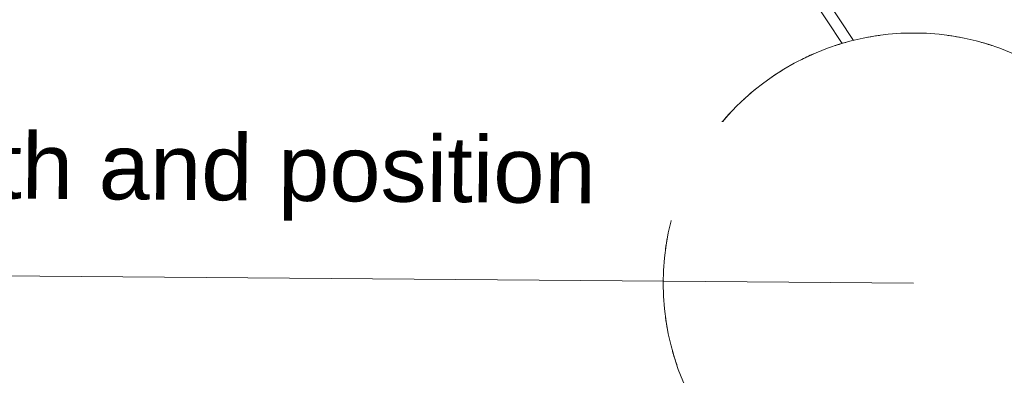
# Model space of a CAD drawing. Header units: millimetres. Extents: x -4228 to 3708, y -1329 to 7565.
# Tile 20 of 38: x -3691 to -3153, y 6544 to 6738. Entities that reach past the tile are written whole.
import ezdxf

# ---------------------------------------------------------------- set-up
doc = ezdxf.new("R2010")
doc.units = ezdxf.units.MM
doc.linetypes.add('Dash', pattern=[6, 3, -3])
doc.layers.add('A-ANNO-DIMS', color=7, linetype='Dash', lineweight=15, true_color=0xd2d2d2)
doc.layers.add('A-ANNO-DIMS-18', color=7, linetype='Continuous', lineweight=9)
doc.layers.add('E-LITE-EQPM', color=7, linetype='Continuous', lineweight=20)
doc.styles.add('Arial', font='arial.ttf', dxfattribs={"height": 36})
doc.dimstyles.new('Radial_-_3mm_Arial', dxfattribs={"dimscale": 304.8, "dimtxt": 36.729338, "dimasz": 0, "dimexe": 0.177165, "dimexo": 0, "dimgap": 0.103346, "dimtad": 1, "dimjust": 3, "dimdec": 0, "dimzin": 0, "dimdsep": 46, "dimtxsty": 'Arial', "dimblk1": 'NONE', "dimblk2": 'NONE', "dimsah": 1, "dimcen": 0.09, "dimdle": 0.177165, "dimadec": 0, "dimazin": 0, "dimtfac": 1, "dimtdec": 4, "dimtix": 1, "dimtmove": 0, "dimatfit": 2, "dimfxl": 1, "dimtvp": 1, "dimtfill": 1, "dimtolj": 1, "dimtzin": 0, "dimarcsym": 2})

# ---------------------------------------------------------------- blocks, each defined once
blk = doc.blocks.new('64314-3L   _Suspended_tensor - 64314-44-3L SAMBA Black_ribbon beige pendant lamp ø450-3L-719562-Planta_PDF')
at = {"layer": 'E-LITE-EQPM'}
for p, q in [((132.53, -32.89), (387.53, -199.7)), ((384.24, -204.72), (130.96, -39.04))]:
    blk.add_line(p, q, dxfattribs=at)
for start, end in [(15.7108, 18.9297), (7.84, 10.5259), (349.4741, 352.16), (341.0703, 344.2892), (333.0539, 336.4727), (325.0727, 328.5613), (317.201, 320.7285), (309.2715, 312.799), (301.5039, 304.9273), (293.5273, 296.9461), (251.0703, 254.2892), (285.7108, 288.9297), (259.3415, 262.192), (277.808, 280.6585)]:
    blk.add_arc((0, 0), 136.69, start, end, dxfattribs=at)
blk = doc.blocks.new('DIMBLOCK1-Planta_PDF')
at = {"layer": 'A-ANNO-DIMS-18', "color": 8, "true_color": 0x808080}
blk.add_line((-3202.81, 6594.11), (-4227.77, 6602.6), dxfattribs=at)
blk.add_arc((-3202.81, 6594.11), 971, 176.33914, 182.7119, dxfattribs=at)
at = {"layer": 'A-ANNO-DIMS-18', "color": 0, "insert": (-3996.72, 6678.92), "char_height": 36, "width": 741.8196, "attachment_point": 1, "rotation": 359.5255, "line_spacing_factor": 0.941778, "style": 'Arial', "bg_fill": 3, "box_fill_scale": 1.25, "bg_fill_color": 256, "bg_fill_true_color": 13158600, "bg_fill_transparency": 0}
blk.add_mtext('Variable length and position', dxfattribs=at)
blk = doc.blocks.new('_None')

msp = doc.modelspace()

# ---------------------------------------------------------------- linework, layer by layer
at = {"layer": 'A-ANNO-DIMS', "color": 7, "true_color": 0xf0f0f0}
msp.add_circle((-3202.81, 6594.11), 971, dxfattribs=at)
at = {"layer": 'E-LITE-EQPM'}
for start, end in [(90, 270), (270, 90)]:
    msp.add_arc((-3202.81, 6594.11), 136.69, start, end, dxfattribs=at)

# ---------------------------------------------------------------- block references
at = {"layer": 'E-LITE-EQPM', "extrusion": (0, 0, -1), "rotation": 89.9999949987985}
msp.add_blockref('64314-3L   _Suspended_tensor - 64314-44-3L SAMBA Black_ribbon beige pendant lamp ø450-3L-719562-Planta_PDF', (3202.81, 6594.11), dxfattribs=at)

# ---------------------------------------------------------------- next in the draw order: dimensions: what is measured, and where the dimension line sits
at = {"layer": 'A-ANNO-DIMS', "color": 8, "linetype": 'Continuous', "lineweight": 9, "true_color": 0x808080}
dim = msp.add_radius_dim(center=(-3202.81, 6594.11), mpoint=(-4173.77, 6602.15), text='Variable length and position', dimstyle='Radial_-_3mm_Arial', override={"dimpost": 'R <>'}, dxfattribs=at)
dim.commit()
dim.dimension.update_dxf_attribs({"geometry": 'DIMBLOCK1-Planta_PDF', "text_midpoint": (-3687.84, 6652.92)})

doc.saveas('drawing.dxf')
